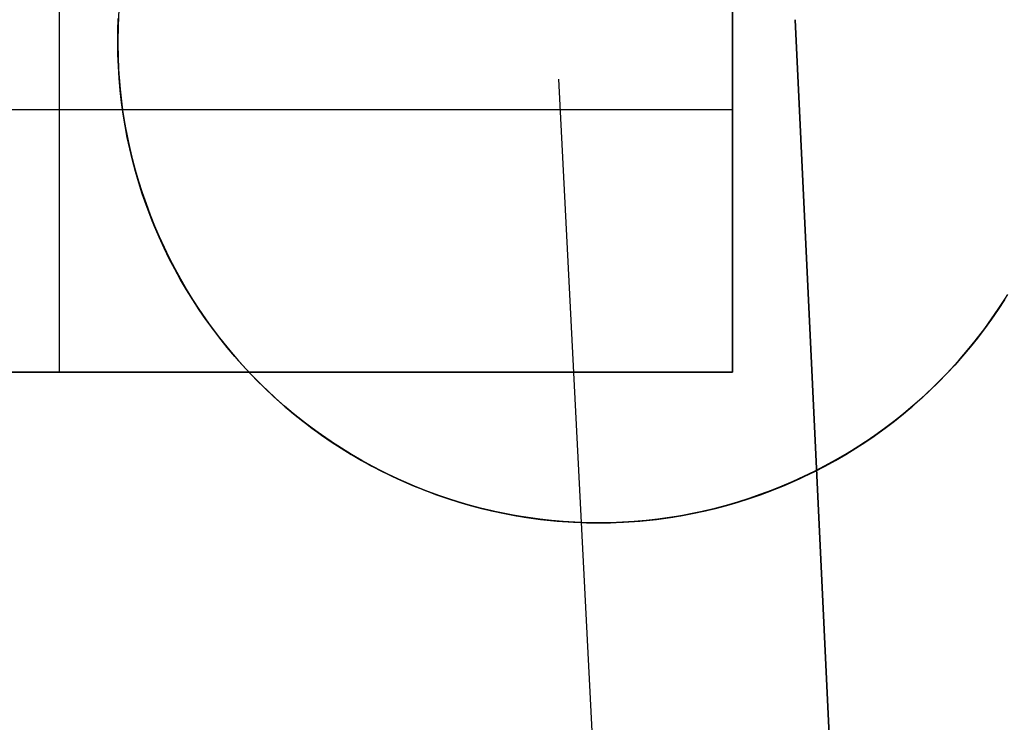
# Model space of a CAD drawing. Header units: millimetres. Extents: x -88 to 88, y -12 to 103.
# Tile 235 of 256: x -39.9 to -38.37, y 16.64 to 17.74. Entities that reach past the tile are written whole.
import ezdxf

# ---------------------------------------------------------------- set-up
doc = ezdxf.new("R2010")
doc.units = ezdxf.units.MM
doc.layers.add('Default', color=7, linetype='Continuous', true_color=0x000000)
doc.layers.add('TOP', color=7, linetype='Continuous', true_color=0xc80000)

msp = doc.modelspace()

# ---------------------------------------------------------------- linework, layer by layer
at = {"layer": 'Default', "color": 254, "true_color": 0xcad1ee}
for points in [[(-38.79117731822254, 17.18518742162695), (-38.79117731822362, 18.73518742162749)], [(-39.84117731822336, 18.00518742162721), (-39.84117731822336, 17.18518742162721)], [(-38.79117731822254, 18.0051874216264), (-38.79117731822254, 17.18518742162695)], [(-38.69317731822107, 17.73518742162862), (-38.40364365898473, 11.64230738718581)], [(-38.69317731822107, 17.73518742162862), (-38.40364365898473, 11.64230738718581)], [(-38.40364365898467, 11.64230738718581), (-38.69317731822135, 17.7351874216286)], [(-38.930239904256, 15.06798374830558), (-39.06177684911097, 17.64234966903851)], [(-40.89117731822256, 17.59518742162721), (-38.79117731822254, 17.59518742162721)], [(-40.89117731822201, 17.18518742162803), (-38.79117731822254, 17.18518742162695)], [(-38.79117731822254, 17.18518742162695), (-40.89117731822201, 17.18518742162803)], [(-38.79117731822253, 17.18518742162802), (-40.89117731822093, 17.18518742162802)]]:
    msp.add_lwpolyline(points, dxfattribs=at)
at = {"layer": 'Default', "color": 254, "true_color": 0xcad1ee, "extrusion": (1, 0, 0)}
for points in [[(18.3351874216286, -3.370000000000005), (14.64637015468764, -3.082550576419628)], [(18.31964961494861, -3.569395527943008), (14.6308323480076, -3.281946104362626)], [(17.18518742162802, -4.700000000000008), (17.18518742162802, -4.900000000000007)], [(17.18518742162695, -4.900000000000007), (17.18518742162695, -4.700000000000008)]]:
    msp.add_lwpolyline(points, dxfattribs=at)
at = {"layer": 'Default', "color": 254, "true_color": 0xcad1ee, "extrusion": (0.998705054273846, 0.05072073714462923, -0.003952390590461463)}
msp.add_lwpolyline([(20.19989135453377, -3.513252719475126), (16.60101139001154, -3.233174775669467)], dxfattribs=at)
at = {"layer": 'Default', "color": 254, "true_color": 0xcad1ee, "extrusion": (0.9987050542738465, 0.05072073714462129, -0.00395239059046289)}
msp.add_lwpolyline([(20.18433327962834, -3.71264667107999), (16.58545331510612, -3.432568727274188)], dxfattribs=at)
at = {"layer": 'TOP', "color": 254, "true_color": 0xcad1ee, "extrusion": (1, 0, 0)}
for points in [[(18.44999638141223, 13.48670075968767), (16.9500037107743, 13.43340849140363)], [(16.95000000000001, 13.43345513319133), (16.95000000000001, 13.73370480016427)]]:
    msp.add_lwpolyline(points, dxfattribs=at)
at = {"layer": 'TOP', "color": 254, "true_color": 0xcad1ee}
for points in [[(-39.74821295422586, 17.75174335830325), (-39.74955310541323, 17.72588710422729), (-39.74999999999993, 17.70000000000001)], [(-39.74999999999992, 17.70000000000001), (-39.74955310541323, 17.67411289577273), (-39.74821295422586, 17.64825664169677), (-39.74598114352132, 17.62246205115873), (-39.7428603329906, 17.59675986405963), (-39.73885424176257, 17.57118071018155), (-39.73396764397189, 17.54575507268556), (-39.72820636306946, 17.52051325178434), (-39.72157726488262, 17.49548532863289), (-39.71408824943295, 17.47070112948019), (-39.7057482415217, 17.44619019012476), (-39.6965671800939, 17.42198172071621), (-39.68655600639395, 17.39810457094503), (-39.67572665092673, 17.37458719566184), (-39.66409201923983, 17.35145762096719), (-39.65166597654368, 17.32874341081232), (-39.63846333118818, 17.30647163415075), (-39.62449981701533, 17.28466883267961), (-39.60979207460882, 17.26336098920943), (-39.59435763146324, 17.24257349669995), (-39.57821488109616, 17.22233112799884), (-39.56138306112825, 17.20265800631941), (-39.54388223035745, 17.18357757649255), (-39.52573324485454, 17.16511257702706), (-39.50695773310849, 17.14728501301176), (-39.48757807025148, 17.13011612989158), (-39.46761735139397, 17.11362638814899), (-39.44709936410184, 17.09783543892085), (-39.42604856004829, 17.08276210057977), (-39.40449002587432, 17.0684243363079), (-39.38244945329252, 17.05483923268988), (-39.35995310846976, 17.04202297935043), (-39.33702780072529, 17.02999084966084), (-39.3137008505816, 17.01875718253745), (-39.29000005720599, 17.00833536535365), (-39.26595366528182, 16.99873781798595), (-39.24159033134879, 16.98997597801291), (-39.21693908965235, 16.9820602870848), (-39.19202931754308, 16.97500017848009), (-39.16689070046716, 16.96880406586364), (-39.14155319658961, 16.96347933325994), (-39.11604700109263, 16.95903232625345), (-39.09040251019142, 16.95546834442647), (-39.06465028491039, 16.95279163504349), (-39.03882101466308, 16.95100538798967), (-39.01294548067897, 16.95011173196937), (-38.98705451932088, 16.95011173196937), (-38.96117898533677, 16.95100538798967), (-38.93534971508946, 16.95279163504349), (-38.90959748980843, 16.95546834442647), (-38.88395299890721, 16.95903232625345), (-38.85844680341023, 16.96347933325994), (-38.83310929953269, 16.96880406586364), (-38.80797068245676, 16.97500017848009), (-38.78306091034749, 16.9820602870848), (-38.75840966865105, 16.9899759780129), (-38.73404633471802, 16.99873781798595), (-38.70999994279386, 17.00833536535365), (-38.68629914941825, 17.01875718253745), (-38.66297219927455, 17.02999084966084), (-38.64004689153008, 17.04202297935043), (-38.61755054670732, 17.05483923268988), (-38.59550997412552, 17.0684243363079), (-38.57395143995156, 17.08276210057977), (-38.55290063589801, 17.09783543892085), (-38.53238264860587, 17.11362638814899), (-38.51242192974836, 17.13011612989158), (-38.49304226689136, 17.14728501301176), (-38.47426675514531, 17.16511257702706), (-38.45611776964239, 17.18357757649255), (-38.4386169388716, 17.20265800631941), (-38.42178511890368, 17.22233112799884), (-38.4056423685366, 17.24257349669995), (-38.39020792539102, 17.26336098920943), (-38.37550018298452, 17.28466883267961), (-38.36153666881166, 17.30647163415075)]]:
    msp.add_lwpolyline(points, dxfattribs=at)
at = {"layer": 'TOP', "color": 254, "true_color": 0xcad1ee, "extrusion": (0.9999999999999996, -1.874603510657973e-15, 3.285321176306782e-08)}
msp.add_lwpolyline([(17.69999998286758, 13.74515546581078), (17.69999999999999, 13.44490297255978)], dxfattribs=at)
at = {"layer": 'TOP', "color": 254, "true_color": 0xcad1ee, "extrusion": (-4.755889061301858e-07, 0.999999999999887, -9.546687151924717e-09)}
msp.add_lwpolyline([(39.74998924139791, 13.44483572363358), (38.24999387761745, 13.47494573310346)], dxfattribs=at)
at = {"layer": 'TOP', "color": 254, "true_color": 0xcad1ee}
for points in [[(-39.75000000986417, 17.69999998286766, 13.74515415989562), (-39.74977167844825, 17.71840332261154, 13.745812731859), (-39.74908812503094, 17.73679471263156, 13.74648030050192)], [(-39.75000000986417, 17.69999998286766, 13.74515415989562), (-39.7497717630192, 17.71839376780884, 13.74581233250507), (-39.74908847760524, 17.73677687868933, 13.74647943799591)], [(-39.74904612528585, 17.73784197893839, 13.44626443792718), (-39.74976044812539, 17.71897228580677, 13.44558030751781), (-39.7499999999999, 17.70000000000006, 13.44490166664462)], [(-39.74905455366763, 17.73670893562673, 13.44622525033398), (-39.74976291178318, 17.71835924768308, 13.44555879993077), (-39.74999999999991, 17.70000000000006, 13.44490166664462)], [(-38.3667199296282, 17.29817254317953, 13.75871045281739), (-38.3767543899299, 17.28277857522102, 13.75796315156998), (-38.38714951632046, 17.26765474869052, 13.75721799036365), (-38.39789936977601, 17.2528066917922, 13.75647531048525), (-38.40899801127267, 17.23824003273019, 13.7557354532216), (-38.42043950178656, 17.22396039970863, 13.75499875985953), (-38.43221790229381, 17.20997342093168, 13.75426557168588), (-38.44432727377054, 17.19628472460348, 13.75353622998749), (-38.45676167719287, 17.18289993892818, 13.75281107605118), (-38.46951517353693, 17.16982469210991, 13.75209045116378), (-38.48258182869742, 17.15706465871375, 13.75137476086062), (-38.49595824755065, 17.14462339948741, 13.75066428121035), (-38.50963881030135, 17.13250686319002, 13.74995935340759), (-38.52361789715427, 17.12072099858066, 13.74926031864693), (-38.53788988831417, 17.10927175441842, 13.74856751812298), (-38.5524491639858, 17.0981650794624, 13.74788129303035), (-38.5672901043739, 17.08740692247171, 13.74720198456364), (-38.58240708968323, 17.07700323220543, 13.74652993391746), (-38.59779450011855, 17.06695995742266, 13.74586548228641), (-38.61344671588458, 17.0572830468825, 13.7452089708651), (-38.62935811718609, 17.04797844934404, 13.74456074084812), (-38.64552308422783, 17.03905211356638, 13.7439211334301), (-38.66193599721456, 17.03050998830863, 13.74329048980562), (-38.67859123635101, 17.02235802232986, 13.7426691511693), (-38.69548318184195, 17.01460216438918, 13.74205745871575), (-38.71260621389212, 17.00724836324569, 13.74145575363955), (-38.72926598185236, 17.00056958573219, 13.74088755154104), (-38.74612966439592, 16.99427388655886, 13.74032917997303), (-38.76319004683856, 16.98836777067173, 13.73978094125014), (-38.78043991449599, 16.98285774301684, 13.73924313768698), (-38.79787205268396, 16.97775030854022, 13.73871607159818), (-38.8154792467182, 16.97305197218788, 13.73820004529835), (-38.83325428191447, 16.96876923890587, 13.73769536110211), (-38.85118994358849, 16.96490861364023, 13.73720232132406), (-38.869279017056, 16.96147660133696, 13.73672122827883), (-38.88751428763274, 16.95847970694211, 13.73625238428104), (-38.90588854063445, 16.95592443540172, 13.73579609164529), (-38.92439456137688, 16.9538172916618, 13.73535265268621), (-38.94302513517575, 16.95216478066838, 13.73492236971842), (-38.96177304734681, 16.95097340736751, 13.73450554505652), (-38.98063108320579, 16.95024967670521, 13.73410248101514), (-38.99959202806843, 16.95000009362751, 13.73371347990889), (-39.01857361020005, 16.9502296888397, 13.73334058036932), (-39.03745335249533, 16.9509348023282, 13.73298637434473), (-39.05622386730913, 16.95210887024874, 13.73265078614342), (-39.07487776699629, 16.95374532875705, 13.73233374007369), (-39.09340766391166, 16.95583761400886, 13.73203516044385), (-39.11180617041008, 16.95837916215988, 13.73175497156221), (-39.1300658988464, 16.96136340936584, 13.73149309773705), (-39.14817946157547, 16.96478379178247, 13.73124946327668), (-39.16613947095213, 16.96863374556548, 13.73102399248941), (-39.18393853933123, 16.97290670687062, 13.73081660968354), (-39.20156927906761, 16.9775961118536, 13.73062723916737), (-39.21902430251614, 16.98269539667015, 13.73045580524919), (-39.23629622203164, 16.98819799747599, 13.73030223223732), (-39.25337764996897, 16.99409735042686, 13.73016644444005), (-39.27026119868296, 17.00038689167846, 13.73004836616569), (-39.28693948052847, 17.00706005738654, 13.72994792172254), (-39.3040784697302, 17.01440753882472, 13.7298619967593), (-39.32098585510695, 17.02215748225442, 13.72979498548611), (-39.33765604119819, 17.03030392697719, 13.72974679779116), (-39.35408343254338, 17.03884091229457, 13.72971734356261), (-39.370262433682, 17.04776247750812, 13.72970653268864), (-39.38618744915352, 17.05706266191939, 13.72971427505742), (-39.4018528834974, 17.06673550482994, 13.72974048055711), (-39.41725314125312, 17.07677504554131, 13.7297850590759), (-39.43238262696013, 17.08717532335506, 13.72984792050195), (-39.44723574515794, 17.09793037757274, 13.72992897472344), (-39.46180690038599, 17.1090342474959, 13.73002813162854), (-39.47609049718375, 17.12048097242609, 13.73014530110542), (-39.49008094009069, 17.13226459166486, 13.73028039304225), (-39.50377263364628, 17.14437914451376, 13.73043331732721), (-39.51715998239, 17.15681867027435, 13.73060398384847), (-39.53023739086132, 17.16957720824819, 13.73079230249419), (-39.54299955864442, 17.18264916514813, 13.73099816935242), (-39.55544261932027, 17.19603084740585, 13.73122150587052), (-39.56756063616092, 17.20971665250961, 13.73146222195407), (-39.5793476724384, 17.22370097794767, 13.7317202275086), (-39.59079779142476, 17.23797822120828, 13.73199543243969), (-39.60190505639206, 17.2525427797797, 13.73228774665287), (-39.61266353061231, 17.26738905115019, 13.73259708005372), (-39.62306727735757, 17.28251143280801, 13.73292334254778), (-39.63311035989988, 17.29790432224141, 13.73326644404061), (-39.64278684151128, 17.31356211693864, 13.73362629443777), (-39.65209078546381, 17.32947921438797, 13.73400280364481), (-39.66101625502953, 17.34565001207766, 13.73439588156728), (-39.66955731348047, 17.36206890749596, 13.73480543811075), (-39.67770802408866, 17.37873029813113, 13.73523138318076), (-39.68546245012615, 17.39562858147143, 13.73567362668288), (-39.692814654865, 17.41275815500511, 13.73613207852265), (-39.6994941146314, 17.42943054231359, 13.73658775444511), (-39.70579005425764, 17.4463072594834, 13.73705823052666), (-39.71169593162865, 17.46338109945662, 13.73754342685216), (-39.71720520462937, 17.48064485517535, 13.73804326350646), (-39.72231133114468, 17.49809131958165, 13.73855766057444), (-39.72700776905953, 17.51571328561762, 13.73908653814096), (-39.73128797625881, 17.53350354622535, 13.73962981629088), (-39.73514541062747, 17.55145489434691, 13.74018741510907), (-39.7385735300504, 17.5695601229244, 13.74075925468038), (-39.74156579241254, 17.58781202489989, 13.74134525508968), (-39.74411565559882, 17.60620339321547, 13.74194533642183), (-39.74621657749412, 17.62472702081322, 13.7425594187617), (-39.74786201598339, 17.64337570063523, 13.74318742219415), (-39.74904542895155, 17.66214222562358, 13.74382926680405), (-39.7497602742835, 17.68101938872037, 13.74448487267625), (-39.75000000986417, 17.69999998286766, 13.74515415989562)], [(-38.36677383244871, 17.29882047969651, 13.75870455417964), (-38.37676460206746, 17.28336988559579, 13.75795828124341), (-38.38713148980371, 17.26816567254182, 13.75721327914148), (-38.39787049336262, 17.25321748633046, 13.75646996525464), (-38.4089776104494, 17.23853497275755, 13.75572875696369), (-38.42044883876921, 17.22412777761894, 13.75499007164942), (-38.43228017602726, 17.21000554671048, 13.75425432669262), (-38.44446761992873, 17.19617792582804, 13.75352193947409), (-38.45700716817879, 17.18265456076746, 13.75279332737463), (-38.46989481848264, 17.1694450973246, 13.75206890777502), (-38.48322384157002, 17.15645347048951, 13.75134340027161), (-38.49683826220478, 17.14382588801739, 13.75062506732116), (-38.51073040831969, 17.13156551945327, 13.74991417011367), (-38.52489260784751, 17.11967553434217, 13.74921096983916), (-38.539317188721, 17.10815910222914, 13.74851572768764), (-38.55399647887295, 17.0970193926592, 13.74782870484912), (-38.5689228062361, 17.08625957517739, 13.7471501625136), (-38.58408849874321, 17.07588281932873, 13.7464803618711), (-38.59948588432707, 17.06589229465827, 13.74581956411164), (-38.61510729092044, 17.05629117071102, 13.74516803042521), (-38.63094504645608, 17.04708261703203, 13.74452602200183), (-38.64699147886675, 17.03826980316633, 13.74389380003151), (-38.66323891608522, 17.02985589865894, 13.74327162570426), (-38.67967968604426, 17.0218440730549, 13.74265976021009), (-38.69630611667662, 17.01423749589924, 13.74205846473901), (-38.71311053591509, 17.007039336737, 13.74146800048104), (-38.73008527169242, 17.0002527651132, 13.74088862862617), (-38.74722265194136, 16.99388095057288, 13.74032061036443), (-38.7645150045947, 16.98792706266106, 13.73976420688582), (-38.78195465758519, 16.98239427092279, 13.73921967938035), (-38.79953393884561, 16.97728574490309, 13.73868728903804), (-38.8172451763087, 16.97260465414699, 13.73816729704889), (-38.83508069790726, 16.96835416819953, 13.73765996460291), (-38.85303283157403, 16.96453745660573, 13.73716555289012), (-38.87109390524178, 16.96115768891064, 13.73668432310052), (-38.88925624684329, 16.95821803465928, 13.73621653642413), (-38.9075121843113, 16.95572166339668, 13.73576245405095), (-38.92585404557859, 16.95367174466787, 13.735322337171), (-38.94427415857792, 16.9520714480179, 13.73489644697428), (-38.96276485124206, 16.95092394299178, 13.73448504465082), (-38.98131845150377, 16.95023239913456, 13.7340883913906), (-38.99992728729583, 16.94999998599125, 13.73370674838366), (-39.01837979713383, 16.95022499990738, 13.7333443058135), (-39.03679997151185, 16.95090254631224, 13.73299841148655), (-39.05517989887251, 16.95203105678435, 13.73266917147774), (-39.07351166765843, 16.95360896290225, 13.73235669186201), (-39.09178736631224, 16.95563469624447, 13.73206107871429), (-39.10999908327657, 16.95810668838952, 13.73178243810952), (-39.12813890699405, 16.96102337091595, 13.73152087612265), (-39.14619892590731, 16.96438317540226, 13.7312764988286), (-39.16417122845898, 16.96818453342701, 13.73104941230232), (-39.18204790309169, 16.97242587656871, 13.73083972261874), (-39.19982103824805, 16.9771056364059, 13.73064753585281), (-39.21748272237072, 16.98222224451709, 13.73047295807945), (-39.2350250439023, 16.98777413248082, 13.7303160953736), (-39.25244009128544, 16.99375973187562, 13.73017705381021), (-39.26971995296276, 17.00017747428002, 13.7300559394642), (-39.28685671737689, 17.00702579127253, 13.72995285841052), (-39.30375100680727, 17.0142668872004, 13.72986848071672), (-39.32046763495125, 17.02192808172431, 13.72980247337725), (-39.33699645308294, 17.03000260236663, 13.72975480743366), (-39.35332731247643, 17.03848367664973, 13.72972545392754), (-39.36945006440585, 17.04736453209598, 13.72971438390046), (-39.38535456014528, 17.05663839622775, 13.729721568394), (-39.40103065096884, 17.06629849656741, 13.72974697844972), (-39.41646818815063, 17.07633806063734, 13.72979058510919), (-39.43165702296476, 17.0867503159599, 13.729852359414), (-39.44658700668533, 17.09752849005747, 13.7299322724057), (-39.46124799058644, 17.10866581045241, 13.73003029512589), (-39.47562982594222, 17.1201555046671, 13.73014639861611), (-39.48972236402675, 17.13199080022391, 13.73028055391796), (-39.50351545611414, 17.1441649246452, 13.73043273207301), (-39.51699895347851, 17.15667110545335, 13.73060290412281), (-39.53016270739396, 17.16950257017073, 13.73079104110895), (-39.54298516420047, 17.18265204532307, 13.73099733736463), (-39.55546745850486, 17.19612855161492, 13.73122210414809), (-39.56760520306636, 17.20992150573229, 13.73146505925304), (-39.57939401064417, 17.22402032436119, 13.73172592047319), (-39.5908294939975, 17.23841442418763, 13.73200440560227), (-39.60190726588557, 17.25309322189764, 13.73230023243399), (-39.61262293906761, 17.26804613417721, 13.73261311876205), (-39.62297212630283, 17.28326257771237, 13.73294278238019), (-39.63295044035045, 17.29873196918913, 13.7332889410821), (-39.64255349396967, 17.31444372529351, 13.73365131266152), (-39.65177689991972, 17.33038726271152, 13.73402961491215), (-39.66061627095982, 17.34655199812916, 13.73442356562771), (-39.66906721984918, 17.36292734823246, 13.73483288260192), (-39.67712535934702, 17.37950272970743, 13.73525728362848), (-39.68478630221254, 17.39626755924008, 13.73569648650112), (-39.69204566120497, 17.41321125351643, 13.73615020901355), (-39.69889904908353, 17.43032322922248, 13.73661816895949), (-39.70534207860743, 17.44759290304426, 13.73710008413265), (-39.7113703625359, 17.46500969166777, 13.73759567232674), (-39.71697951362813, 17.48256301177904, 13.73810465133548), (-39.72216514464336, 17.50024228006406, 13.7386267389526), (-39.72692286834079, 17.51803691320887, 13.73916165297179), (-39.73124829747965, 17.53593632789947, 13.73970911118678), (-39.73513704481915, 17.55392994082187, 13.74026883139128), (-39.73858472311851, 17.57200716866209, 13.74084053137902), (-39.74158694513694, 17.59015742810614, 13.74142392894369), (-39.74413932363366, 17.60837013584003, 13.74201874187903), (-39.74623747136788, 17.62663470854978, 13.74262468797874), (-39.74787700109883, 17.64494056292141, 13.74324148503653), (-39.74905352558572, 17.66327711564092, 13.74386885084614), (-39.74976265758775, 17.68163378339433, 13.74450650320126), (-39.75000000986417, 17.69999998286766, 13.74515415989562)], [(-39.74999999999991, 17.70000000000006, 13.44490166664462), (-39.74977164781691, 17.68159581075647, 13.44425273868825), (-39.74908802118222, 17.66320334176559, 13.44361403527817), (-39.74795126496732, 17.64483341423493, 13.44298582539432), (-39.74636352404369, 17.62649684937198, 13.44236837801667), (-39.7443269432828, 17.60820446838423, 13.44176196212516), (-39.74184366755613, 17.58996709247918, 13.44116684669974), (-39.73891584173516, 17.57179554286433, 13.44058330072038), (-39.73554561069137, 17.55370064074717, 13.44001159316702), (-39.73173511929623, 17.53569320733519, 13.43945199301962), (-39.72748651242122, 17.5177840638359, 13.43890476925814), (-39.72280193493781, 17.49998403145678, 13.43837019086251), (-39.71768353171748, 17.48230393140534, 13.4378485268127), (-39.71213344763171, 17.46475458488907, 13.43734004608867), (-39.70615382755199, 17.44734681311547, 13.43684501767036), (-39.69974681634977, 17.43009143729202, 13.43636371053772), (-39.69291455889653, 17.41299927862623, 13.43589639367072), (-39.68565445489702, 17.39606877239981, 13.43544299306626), (-39.67797739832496, 17.37932344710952, 13.43500414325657), (-39.66988951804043, 17.36277251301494, 13.43458011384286), (-39.66139694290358, 17.34642518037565, 13.43417117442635), (-39.65250580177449, 17.33029065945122, 13.43377759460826), (-39.64322222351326, 17.31437816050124, 13.43339964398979), (-39.63355233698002, 17.29869689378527, 13.43303759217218), (-39.62350227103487, 17.28325606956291, 13.43269170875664), (-39.6130781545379, 17.26806489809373, 13.43236226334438), (-39.60228611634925, 17.2531325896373, 13.43204952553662), (-39.591132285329, 17.2384683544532, 13.43175376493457), (-39.57962279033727, 17.22408140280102, 13.43147525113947), (-39.56776376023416, 17.20998094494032, 13.43121425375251), (-39.55556132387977, 17.1961761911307, 13.43097104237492), (-39.54302161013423, 17.18267635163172, 13.43074588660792), (-39.53015074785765, 17.16949063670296, 13.43053905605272), (-39.51697646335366, 17.15664782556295, 13.430351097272), (-39.50348911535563, 17.14413526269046, 13.43018174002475), (-39.48969786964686, 17.13195905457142, 13.4300309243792), (-39.47561189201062, 17.12012530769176, 13.42989859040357), (-39.46124034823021, 17.10864012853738, 13.42978467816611), (-39.4465924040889, 17.09750962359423, 13.42968912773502), (-39.43167722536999, 17.08673989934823, 13.42961187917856), (-39.41650397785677, 17.07633706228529, 13.42955287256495), (-39.40108182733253, 17.06630721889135, 13.42951204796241), (-39.38541993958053, 17.05665647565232, 13.42948934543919), (-39.36952748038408, 17.04739093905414, 13.4294847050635), (-39.35341361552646, 17.03851671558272, 13.42949806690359), (-39.33708751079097, 17.030039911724, 13.42952937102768), (-39.3205583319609, 17.02196663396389, 13.429578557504), (-39.30383524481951, 17.01430298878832, 13.42964556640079), (-39.2869274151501, 17.00705508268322, 13.42973033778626), (-39.26983156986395, 17.00022349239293, 13.42983289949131), (-39.25257234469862, 16.99381725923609, 13.42995313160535), (-39.23516056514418, 16.98783853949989, 13.43009097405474), (-39.21760705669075, 16.98228948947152, 13.43024636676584), (-39.19992264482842, 16.9771722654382, 13.43041924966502), (-39.18211815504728, 16.97248902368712, 13.43060956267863), (-39.16420441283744, 16.96824192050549, 13.43081724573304), (-39.14619224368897, 16.96443311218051, 13.43104223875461), (-39.128092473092, 16.96106475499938, 13.43128448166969), (-39.10991592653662, 16.95813900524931, 13.43154391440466), (-39.09167342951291, 16.95565801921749, 13.43182047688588), (-39.07337580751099, 16.95362395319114, 13.43211410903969), (-39.05503388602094, 16.95203896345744, 13.43242475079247), (-39.03665849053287, 16.95090520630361, 13.43275234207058), (-39.01826044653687, 16.95022483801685, 13.43309682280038), (-38.99985057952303, 16.95000001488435, 13.43345813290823), (-38.98144217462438, 16.95023213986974, 13.43383599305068), (-38.96304599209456, 16.95091972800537, 13.43422998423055), (-38.94467285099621, 16.95206060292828, 13.4346397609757), (-38.9263335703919, 16.9536525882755, 13.43506497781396), (-38.90803896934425, 16.9556935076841, 13.43550528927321), (-38.88979986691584, 16.95818118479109, 13.43596034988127), (-38.87162708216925, 16.96111344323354, 13.43642981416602), (-38.8535314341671, 16.96448810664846, 13.43691333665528), (-38.83552374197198, 16.96830299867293, 13.43741057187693), (-38.81761482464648, 16.97255594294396, 13.4379211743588), (-38.7998155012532, 16.97724476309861, 13.43844479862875), (-38.78213659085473, 16.98236728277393, 13.43898109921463), (-38.76458891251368, 16.98792132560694, 13.4395297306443), (-38.74718328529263, 16.99390471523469, 13.44009034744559), (-38.72993052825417, 17.00031527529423, 13.44066260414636), (-38.71284146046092, 17.0071508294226, 13.44124615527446), (-38.69592933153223, 17.01440735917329, 13.44184058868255), (-38.67920248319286, 17.02207978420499, 13.44244562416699), (-38.66267007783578, 17.03016197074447, 13.44306091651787), (-38.64634127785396, 17.03864778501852, 13.44368612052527), (-38.63022524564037, 17.04753109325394, 13.44432089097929), (-38.61433114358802, 17.05680576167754, 13.44496488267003), (-38.59866813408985, 17.06646565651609, 13.44561775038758), (-38.58324537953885, 17.0765046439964, 13.44627914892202), (-38.56807204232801, 17.08691659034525, 13.44694873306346), (-38.55315728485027, 17.09769536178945, 13.44762615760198), (-38.53851026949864, 17.10883482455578, 13.44831107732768), (-38.5241401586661, 17.12032884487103, 13.44900314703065), (-38.5100561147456, 17.13217128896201, 13.44970202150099), (-38.49626730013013, 17.14435602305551, 13.45040735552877), (-38.48278287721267, 17.15687691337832, 13.45111880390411), (-38.46961200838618, 17.16972782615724, 13.45183602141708), (-38.45676119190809, 17.18290442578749, 13.45255855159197), (-38.44424070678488, 17.19639454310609, 13.45328555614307), (-38.4320566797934, 17.21018900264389, 13.45401659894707), (-38.42021523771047, 17.22427862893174, 13.4547512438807), (-38.40872250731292, 17.23865424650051, 13.45548905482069), (-38.39758461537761, 17.25330667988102, 13.45622959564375), (-38.38680768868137, 17.26822675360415, 13.45697243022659), (-38.37639785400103, 17.28340529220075, 13.45771712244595), (-38.36636123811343, 17.29883312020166, 13.45846323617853)], [(-39.74999999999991, 17.70000000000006, 13.44490166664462), (-39.74977166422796, 17.68160000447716, 13.44425261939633), (-39.74908809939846, 17.6632110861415, 13.4436132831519), (-39.74795146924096, 17.64484415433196, 13.44298399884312), (-39.74636393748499, 17.6265101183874, 13.44236510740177), (-39.74432766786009, 17.60821988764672, 13.44175694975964), (-39.74184482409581, 17.58998437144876, 13.44115986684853), (-39.7389175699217, 17.57181447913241, 13.44057419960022), (-39.73554806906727, 17.55372112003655, 13.44000028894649), (-39.73173848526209, 17.53571520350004, 13.43943847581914), (-39.7274909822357, 17.51780763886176, 13.43888910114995), (-39.72280772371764, 17.50000933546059, 13.43835250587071), (-39.71769087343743, 17.48233120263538, 13.43782903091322), (-39.71214259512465, 17.46478414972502, 13.43731901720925), (-39.70616505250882, 17.44737908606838, 13.4368228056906), (-39.6997604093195, 17.43012692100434, 13.43634073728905), (-39.6929308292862, 17.41303856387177, 13.43587315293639), (-39.68565644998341, 17.39606449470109, 13.43541869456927), (-39.6779793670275, 17.37929858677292, 13.43497983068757), (-39.66990357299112, 17.36274683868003, 13.43455668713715), (-39.66143306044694, 17.34641524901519, 13.43414938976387), (-39.65257182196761, 17.33030981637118, 13.43375806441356), (-39.6433238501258, 17.31443653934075, 13.4333828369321), (-39.63369313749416, 17.29880141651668, 13.43302383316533), (-39.62368367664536, 17.28341044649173, 13.43268117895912), (-39.61329946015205, 17.26826962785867, 13.43235500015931), (-39.60254448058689, 17.25338495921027, 13.43204542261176), (-39.59142273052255, 17.2387624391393, 13.43175257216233), (-39.57993820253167, 17.22440806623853, 13.43147657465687), (-39.56809488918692, 17.21032783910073, 13.43121755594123), (-39.55589678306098, 17.19652775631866, 13.43097564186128), (-39.54334787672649, 17.18301381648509, 13.43075095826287), (-39.53045216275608, 17.16979201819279, 13.43054363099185), (-39.51723942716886, 17.15689390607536, 13.43035416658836), (-39.5037315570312, 17.14434038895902, 13.43018285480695), (-39.48993491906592, 17.13213574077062, 13.43002971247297), (-39.47585587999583, 17.120284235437, 13.42989475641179), (-39.46150080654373, 17.10879014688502, 13.42977800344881), (-39.44687606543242, 17.09765774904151, 13.42967947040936), (-39.4319880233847, 17.08689131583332, 13.42959917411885), (-39.41684304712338, 17.07649512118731, 13.42953713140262), (-39.40144750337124, 17.06647343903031, 13.42949335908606), (-39.38580775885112, 17.05683054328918, 13.42946787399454), (-39.36993018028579, 17.04757070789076, 13.42946069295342), (-39.35382113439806, 17.03869820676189, 13.42947183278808), (-39.33748698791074, 17.03021731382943, 13.42950131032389), (-39.32093410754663, 17.02213230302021, 13.42954914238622), (-39.30416886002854, 17.0144474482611, 13.42961534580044), (-39.28719761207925, 17.00716702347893, 13.42969993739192), (-39.27012248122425, 17.00033675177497, 13.42980246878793), (-39.25287733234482, 16.99392983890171, 13.42992332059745), (-39.23547391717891, 16.98794863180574, 13.43006233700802), (-39.2179239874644, 16.98239547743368, 13.43021936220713), (-39.20023929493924, 16.97727272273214, 13.43039424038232), (-39.18243159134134, 16.97258271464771, 13.43058681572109), (-39.16451262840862, 16.968327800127, 13.43079693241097), (-39.14649415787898, 16.96451032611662, 13.43102443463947), (-39.12838793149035, 16.96113263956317, 13.4312691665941), (-39.11020570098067, 16.95819708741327, 13.43153097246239), (-39.09195921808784, 16.95570601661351, 13.43180969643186), (-39.07366023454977, 16.95366177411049, 13.43210518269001), (-39.05532050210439, 16.95206670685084, 13.43241727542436), (-39.03695177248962, 16.95092316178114, 13.43274581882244), (-39.01856579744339, 16.95023348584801, 13.43309065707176), (-39.00017432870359, 16.95000002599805, 13.43345163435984), (-38.98180542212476, 16.95023289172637, 13.43382853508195), (-38.96344613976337, 16.95093768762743, 13.43422181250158), (-38.94510706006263, 16.95211001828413, 13.43463110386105), (-38.92679876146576, 16.95374548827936, 13.4350560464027), (-38.90853182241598, 16.95583970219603, 13.43549627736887), (-38.89031682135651, 16.95838826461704, 13.4359514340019), (-38.87216433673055, 16.96138678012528, 13.43642115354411), (-38.85408494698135, 16.96483085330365, 13.43690507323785), (-38.83608923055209, 16.96871608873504, 13.43740283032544), (-38.81818776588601, 16.97303809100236, 13.43791406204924), (-38.80039113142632, 16.9777924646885, 13.43843840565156), (-38.78270990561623, 16.98297481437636, 13.43897549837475), (-38.76515466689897, 16.98858074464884, 13.43952497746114), (-38.74773599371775, 16.99460586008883, 13.44008648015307), (-38.73046446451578, 17.00104576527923, 13.44065964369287), (-38.7133506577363, 17.00789606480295, 13.44124410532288), (-38.6964051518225, 17.01515236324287, 13.44183950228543), (-38.67963852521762, 17.0228102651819, 13.44244547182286), (-38.66306135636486, 17.03086537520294, 13.44306165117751), (-38.64668422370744, 17.03931329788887, 13.44368767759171), (-38.63051770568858, 17.0481496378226, 13.44432318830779), (-38.61457238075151, 17.05736999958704, 13.44496782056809), (-38.59885882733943, 17.06696998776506, 13.44562121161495), (-38.58338762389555, 17.07694520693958, 13.4462829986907), (-38.56816934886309, 17.08729126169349, 13.44695281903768), (-38.55321458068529, 17.09800375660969, 13.44763030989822), (-38.53853389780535, 17.10907829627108, 13.44831510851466), (-38.52413787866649, 17.12051048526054, 13.44900685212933), (-38.51003710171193, 17.13229592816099, 13.44970517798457), (-38.49624214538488, 17.14443022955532, 13.45040972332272), (-38.48276358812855, 17.15690899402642, 13.45112012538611), (-38.46961200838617, 17.1697278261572, 13.45183602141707), (-38.456772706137, 17.18289291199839, 13.4525579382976), (-38.44426163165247, 17.19637353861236, 13.45328448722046), (-38.43208513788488, 17.21016017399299, 13.45401520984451), (-38.42024957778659, 17.22424328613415, 13.45474964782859), (-38.40876130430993, 17.23861334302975, 13.45548734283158), (-38.39762667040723, 17.25326081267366, 13.45622783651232), (-38.38685202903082, 17.26817616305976, 13.45697067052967), (-38.37644373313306, 17.28334986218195, 13.45771538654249), (-38.36640813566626, 17.29877237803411, 13.45846152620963)]]:
    msp.add_polyline3d(points, dxfattribs=at)

doc.saveas('drawing.dxf')
